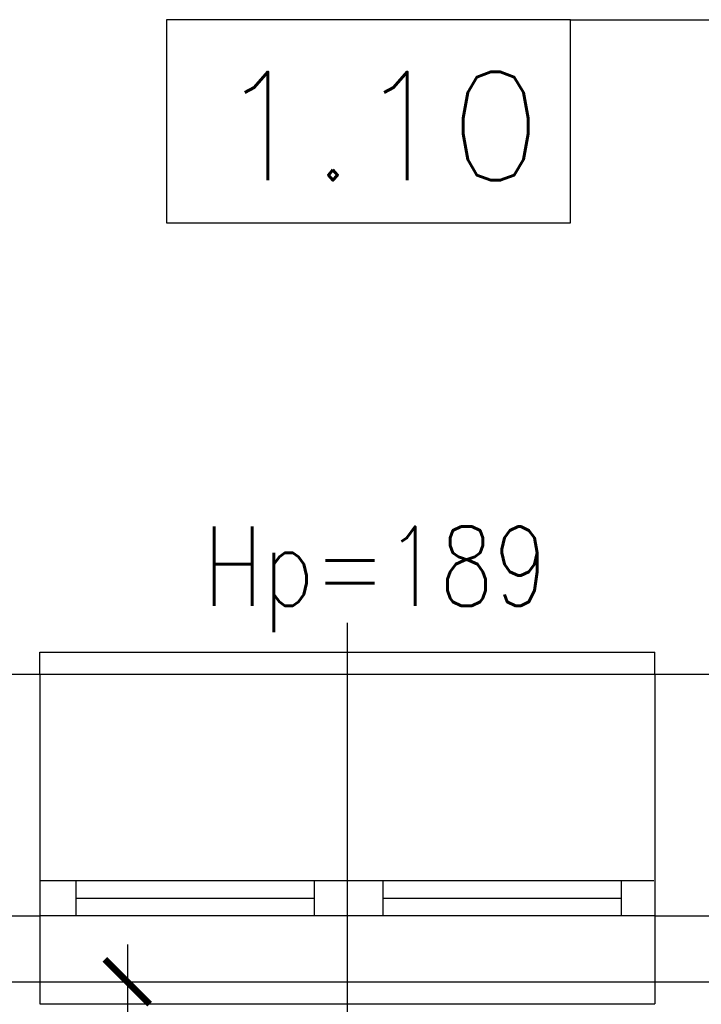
# Model space of a CAD drawing. Header units: millimetres. Extents: x 31969 to 285678, y -69766 to -1123.
# Tile 164 of 176: x 182575 to 182730, y -10680 to -10456. Entities that reach past the tile are written whole.
import ezdxf
from ezdxf.lldxf.tags import DXFTag

# ---------------------------------------------------------------- set-up
doc = ezdxf.new("R2010")
doc.units = ezdxf.units.MM
for name, color, linetype in [('a-izolacja 1', 3, 'Continuous'), ('a-opis 3', 15, 'Continuous'), ('a-opis stolarki 1', 3, 'Continuous'), ('a-stolarka okienna', 3, 'Continuous'), ('a-szkło', 4, 'Continuous'), ('a-wymiary', 11, 'Continuous'), ('a-ściany istniejące murowane', 6, 'Continuous')]:
    doc.layers.add(name, color=color, linetype=linetype)
doc.styles.add('MAREK', font='simplex.shx')
doc.styles.add('WYMIAR', font='romans.shx', dxfattribs={"width": 0.8})
tags = doc.linetypes.add('DASHED', pattern=[0.75, 0.5, -0.25]).pattern_tags.tags
tags[6:7] = [DXFTag(74, 4), DXFTag(75, 0), DXFTag(340, '0'), DXFTag(46, 1.0), DXFTag(50, 0.0), DXFTag(44, 0.0), DXFTag(45, 0.0)]
tags[4:5] = [DXFTag(74, 4), DXFTag(75, 0), DXFTag(340, '0'), DXFTag(46, 1.0), DXFTag(50, 0.0), DXFTag(44, 0.0), DXFTag(45, 0.0)]
doc.dimstyles.new('MAREK', dxfattribs={"dimscale": 0.85, "dimtxt": 17, "dimasz": 12, "dimexe": 10, "dimexo": 0.625, "dimgap": 5, "dimtad": 1, "dimdec": 1, "dimdsep": 46, "dimtxsty": 'MAREK', "dimblk1": 'ARCHTICK', "dimblk2": 'ARCHTICK', "dimsah": 1, "dimcen": 2.5, "dimdle": 10, "dimadec": 0, "dimazin": 0, "dimtfac": 1, "dimtdec": 1, "dimtmove": 1, "dimatfit": 3, "dimldrblk": 'ARCHTICK', "dimfxl": 10, "dimfxlon": 1, "dimtolj": 1, "dimtzin": 0, "dimarcsym": 0})

# ---------------------------------------------------------------- blocks, each defined once
blk = doc.blocks.new('_ARCHTICK')
at = {"color": 0, "linetype": 'ByBlock', "const_width": 0.15}
blk.add_lwpolyline([(-0.5, -0.5), (0.5, 0.5)], dxfattribs=at)
blk = doc.blocks.new('*D839')
at = {"layer": 'a-wymiary', "color": 0, "lineweight": -2, "ltscale": 100}
for p, q in [((182599.75, -10666.6), (182599.75, -11083.6)), ((182591.25, -10675.1), (182608.25, -10675.1)), ((182591.25, -11075.1), (182608.25, -11075.1))]:
    blk.add_line(p, q, dxfattribs=at)
at = {"layer": 'DEFPOINTS', "color": 0, "ltscale": 100}
for p in [(182579.81, -10675.1), (182579.81, -11075.1), (182599.75, -11075.1)]:
    blk.add_point(p, dxfattribs=at)
at = {"layer": 'a-wymiary', "color": 0, "lineweight": -2, "ltscale": 100, "xscale": 10.2, "yscale": 10.2, "zscale": 10.2}
for p, rotation in [((182599.75, -10675.1), 90), ((182599.75, -11075.1), 270)]:
    blk.add_blockref('_ARCHTICK', p, dxfattribs=dict(at, rotation=rotation))
at = {"layer": 'a-wymiary', "color": 0, "ltscale": 100, "insert": (182588.28, -10875.1), "char_height": 14.45, "attachment_point": 5, "rotation": 90, "style": 'MAREK'}
blk.add_mtext('\\A1;{\\W0.75;Pas min.400cm wełna mineralna}', dxfattribs=at)

msp = doc.modelspace()

# ---------------------------------------------------------------- linework, layer by layer
at = {"layer": 'a-izolacja 1'}
msp.add_line((182719.81, -10660.1), (182816.81, -10660.1), dxfattribs=at)
at = {"layer": 'a-opis 3'}
msp.add_line((182700.56, -10456.2), (182829.14, -10456.2), dxfattribs=at)
msp.add_lwpolyline([(182700.56, -10456.2), (182608.65, -10456.2), (182608.65, -10502.44), (182700.56, -10502.44)], close=True, dxfattribs=at)
at = {"layer": 'a-opis stolarki 1'}
msp.add_line((182649.81, -10730.53), (182649.81, -10593.4), dxfattribs=at)
msp.add_line((182649.81, -10730.53), (182649.81, -10593.4), dxfattribs=at)
at = {"layer": 'a-stolarka okienna', "ltscale": 40}
for p, q in [((182579.81, -10605.1), (182579.81, -10600.1)), ((182579.81, -10600.1), (182719.81, -10600.1)), ((182719.81, -10605.1), (182719.81, -10600.1)), ((182579.81, -10675.1), (182579.81, -10680.1)), ((182719.81, -10675.1), (182719.81, -10680.1)), ((182579.81, -10680.1), (182719.81, -10680.1))]:
    msp.add_line(p, q, dxfattribs=at)
at = {"layer": 'a-stolarka okienna', "linetype": 'DASHED', "lineweight": 25, "ltscale": 20}
for p, q in [((182579.81, -10605.1), (182719.81, -10605.1)), ((182579.81, -10675.1), (182719.81, -10675.1))]:
    msp.add_line(p, q, dxfattribs=at)
at = {"layer": 'a-stolarka okienna'}
for p, q in [((182719.58, -10652.1), (182579.81, -10652.1)), ((182588.03, -10652.1), (182588.03, -10660.1)), ((182642.26, -10652.1), (182642.26, -10660.1)), ((182657.92, -10652.1), (182657.92, -10660.1)), ((182712.14, -10652.1), (182712.14, -10660.1)), ((182719.81, -10660.1), (182579.81, -10660.1))]:
    msp.add_line(p, q, dxfattribs=at)
at = {"layer": 'a-szkło', "ltscale": 2}
for p, q in [((182588.03, -10656.1), (182642.26, -10656.1)), ((182657.92, -10656.1), (182712.03, -10656.1))]:
    msp.add_line(p, q, dxfattribs=at)
at = {"layer": 'a-ściany istniejące murowane'}
for p, q in [((181894.81, -10605.1), (182579.81, -10605.1)), ((182579.81, -10605.1), (182579.81, -10675.1)), ((182719.81, -10605.1), (182734.81, -10605.1)), ((182719.81, -10605.1), (182719.81, -10675.1)), ((182546.81, -10660.1), (182579.81, -10660.1)), ((182561.81, -10675.1), (182579.81, -10675.1)), ((182719.81, -10675.1), (182816.81, -10675.1))]:
    msp.add_line(p, q, dxfattribs=at)

# ---------------------------------------------------------------- texts
at = {"layer": 'a-opis 3', "style": 'MAREK'}
msp.add_text('1.10', height=24.659, dxfattribs=at).set_placement((182620.12, -10492.73))
at = {"layer": 'a-opis stolarki 1', "insert": (182674.18, -10595.53), "char_height": 18, "width": 35.8438, "attachment_point": 9, "style": 'WYMIAR'}
msp.add_mtext('\\pxqc;Hp=189', dxfattribs=at)

# ---------------------------------------------------------------- dimensions: what is measured, and where the dimension line sits
at = {"layer": 'a-wymiary', "ltscale": 100}
dim = msp.add_aligned_dim(p1=(182579.81, -10675.1), p2=(182579.81, -11075.1), distance=19.94, text='{\\W0.75;Pas min.400cm wełna mineralna}', dimstyle='MAREK', dxfattribs=at)
dim.commit()
dim.dimension.update_dxf_attribs({"geometry": '*D839', "text_midpoint": (182588.28, -10875.1)})

doc.saveas('drawing.dxf')
